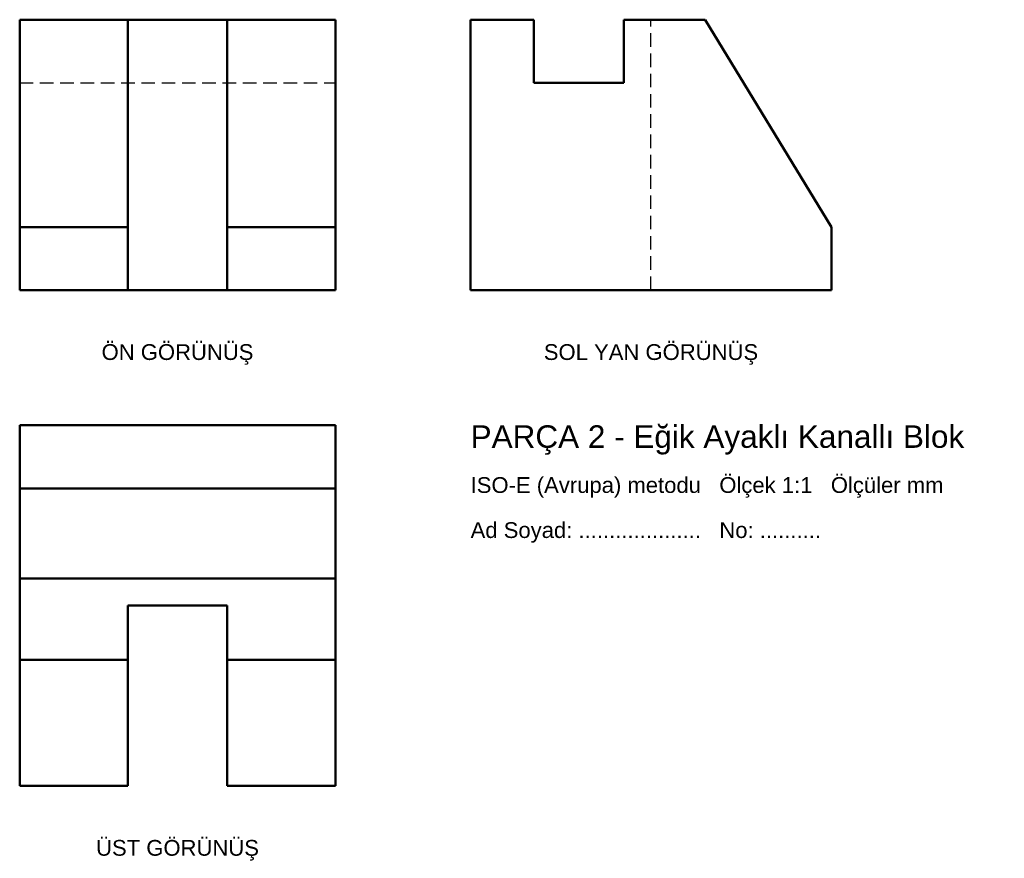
# Model space of a CAD drawing. Header units: millimetres. Extents: x 0 to 218, y -126 to 60.
import ezdxf
from ezdxf.enums import TextEntityAlignment as Align

# ---------------------------------------------------------------- set-up
doc = ezdxf.new("R2010")
doc.units = ezdxf.units.MM
doc.linetypes.add('GIZLI_ISO', pattern=[4.5, 3, -1.5])
for name, color, linetype, lineweight in [('GIZLI', 2, 'GIZLI_ISO', 25), ('GORUNEN', 7, 'Continuous', 50), ('YAZI', 3, 'Continuous', 25)]:
    doc.layers.add(name, color=color, linetype=linetype, lineweight=lineweight)
doc.styles.add('TR', font='arial.ttf')

msp = doc.modelspace()

# ---------------------------------------------------------------- linework, layer by layer
at = {"layer": 'GIZLI'}
for p, q in [((140, 0), (140, 60)), ((0, 46), (70, 46))]:
    msp.add_line(p, q, dxfattribs=at)
at = {"layer": 'GORUNEN'}
for p, q in [((0, 0), (0, 60)), ((0, 60), (70, 60)), ((24, 0), (24, 60)), ((46, 0), (46, 60)), ((70, 0), (70, 60)), ((100, 0), (100, 60)), ((100, 60), (114, 60)), ((114, 46), (114, 60)), ((134, 60), (152, 60)), ((134, 46), (134, 60)), ((152, 60), (180, 14)), ((114, 46), (134, 46)), ((0, 14), (24, 14)), ((46, 14), (70, 14)), ((180, 0), (180, 14)), ((0, 0), (70, 0)), ((100, 0), (180, 0)), ((0, -30), (70, -30)), ((0, -110), (0, -30)), ((70, -110), (70, -30)), ((0, -44), (70, -44)), ((0, -64), (70, -64)), ((24, -110), (24, -70)), ((24, -70), (46, -70)), ((46, -110), (46, -70)), ((0, -82), (24, -82)), ((46, -82), (70, -82)), ((0, -110), (24, -110)), ((46, -110), (70, -110))]:
    msp.add_line(p, q, dxfattribs=at)

# ---------------------------------------------------------------- texts
at = {"layer": 'YAZI', "style": 'TR'}
for s, p in [('ÖN GÖRÜNÜŞ', (35, -12)), ('SOL YAN GÖRÜNÜŞ', (140, -12)), ('ÜST GÖRÜNÜŞ', (35, -122))]:
    msp.add_text(s, height=3.5, dxfattribs=at).set_placement(p, align=Align.TOP_CENTER)
for s, height, p in [('PARÇA 2 - Eğik Ayaklı Kanallı Blok', 5, (100, -35)), ('ISO-E (Avrupa) metodu   Ölçek 1:1   Ölçüler mm', 3.5, (100, -45)), ('Ad Soyad: ....................   No: ..........', 3.5, (100, -55))]:
    msp.add_text(s, height=height, dxfattribs=at).set_placement(p)

doc.saveas('drawing.dxf')
